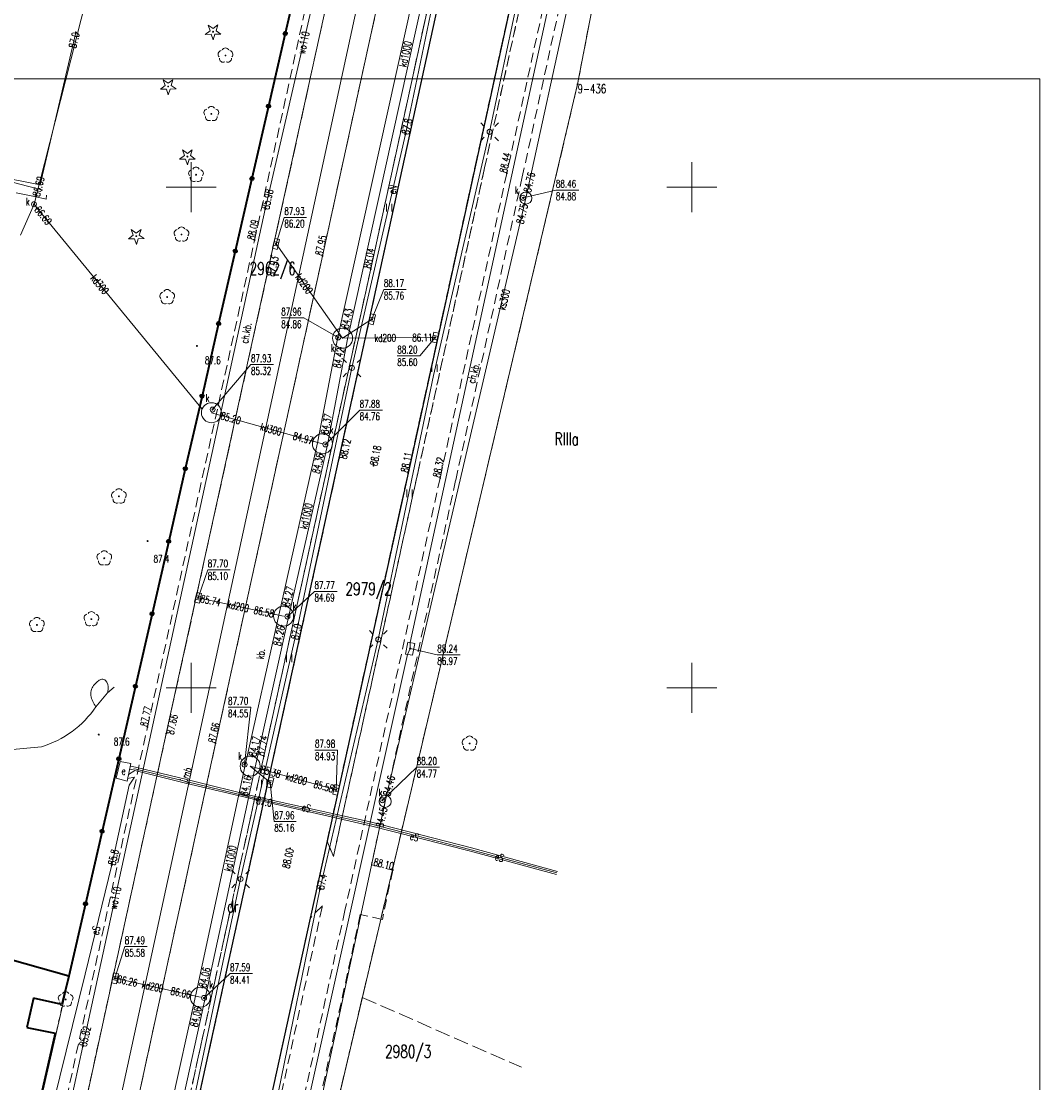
# Model space of a CAD drawing. Header units: metres. Extents: x 7427346 to 7428402, y 5774471 to 5775252.
# Tile 21 of 24: x 7427933 to 7428035, y 5774861 to 5774967. Entities that reach past the tile are written whole.
import ezdxf
from ezdxf.enums import TextEntityAlignment as Align

# ---------------------------------------------------------------- set-up
doc = ezdxf.new("R2010")
doc.units = ezdxf.units.M
doc.header["$MEASUREMENT"] = 0
for name, pattern in [('1', [0]), ('2_14', [1, -1]), ('2_OTKC', [1.5, 1, -0.5]), ('2_OTKG', [1.5, 1, -0.5]), ('2_OTKJ', [2, 1.5, -0.5]), ('2_OTKK', [0]), ('2_OTKU', [2, 1.5, -0.5]), ('2_OTZI', [1.5, 1, -0.5]), ('2_OTZT', [1.5, 1, -0.5]), ('4_SUEP_A', [0]), ('4_SUEU', [0]), ('4_SUKP', [0]), ('4_SUKS', [0]), ('4_SUPK', [0]), ('4_SUTP_A', [0]), ('4_SUWP', [0]), ('GDE', [0]), ('GUK', [2, 1.5, -0.5]), ('GUZ', [1, 0.5, -0.5])]:
    doc.linetypes.add(name, pattern=pattern)
doc.layers.get('0').update_dxf_attribs({"color": 250, "linetype": 'CONTINUOUS', "lineweight": 100})
for name, color, linetype, lineweight in [('Dzialki', 7, 'GDE', 18), ('Kontury', 3, 'GUK', 18), ('Numery_dzialek', 7, 'CONTINUOUS', 13), ('Numery_konturow', 3, 'CONTINUOUS', 13), ('Numery_punktow', 7, 'CONTINUOUS', 9), ('Numery_uzytkow', 3, 'CONTINUOUS', 13), ('OTK_E_T_0', 7, 'CONTINUOUS', 0), ('OTK_E_T_1', 7, 'CONTINUOUS', 0), ('OTK_E_T_3', 7, 'CONTINUOUS', 0), ('OTK_L_0', 7, '2_OTKJ', 18), ('OTK_L_1', 7, '2_OTKK', 25), ('OTK_L_2', 7, '2_OTKC', 18), ('OTK_L_3', 7, '2_OTKG', 18), ('OTK_L_4', 7, '2_OTKU', 18), ('OTO_L_0', 7, 'CONTINUOUS', 35), ('OTR_T_0', 7, 'CONTINUOUS', 18), ('OTR_T_1', 7, 'CONTINUOUS', 18), ('OTZ_L_3', 7, '2_OTZT', 18), ('Podzial_sekcyjny_krzyze', 7, '1', 18), ('Punkty', 7, 'CONTINUOUS', 18), ('ramka', 7, 'CONTINUOUS', 0), ('SUE_E_T_3', 1, 'CONTINUOUS', 0), ('SUE_L_2', 1, '4_SUEU', 18), ('SUE_T_3', 7, 'CONTINUOUS', 18), ('SUEP_E_T_0', 1, 'CONTINUOUS', 0), ('SUEP_L_0', 1, '4_SUEP_A', 18), ('SUER_T_0', 1, 'CONTINUOUS', 18), ('SUP_E_T_1', 7, 'CONTINUOUS', 0), ('SUP_L_1', 7, '4_SUPK', 18), ('SUP_T_4', 7, 'CONTINUOUS', 18), ('SUWP_E_T_0', 5, 'CONTINUOUS', 0), ('SUWP_L_0', 5, '4_SUWP', 18), ('SUWR_T_0', 5, 'CONTINUOUS', 18), ('Uzytki', 3, 'GUZ', 18)]:
    doc.layers.add(name, color=color, linetype=linetype, lineweight=lineweight)
for name, color, linetype, lineweight, true_color in [('OTZ_T_0', 7, 'CONTINUOUS', 18, 0x008000), ('OTZ_T_1', 7, 'CONTINUOUS', 18, 0x008000), ('SUK_E_T_4', 7, 'CONTINUOUS', 0, 0x803300), ('SUK_L_5', 7, '4_SUKS', 18, 0x803300), ('SUK_T_1', 7, 'CONTINUOUS', 18, 0x803300), ('SUK_T_3', 7, 'CONTINUOUS', 18, 0x803300), ('SUKP_E_T_0', 7, 'CONTINUOUS', 0, 0x803300), ('SUKP_L_0', 7, '4_SUKP', 18, 0x803300), ('SUKR_T_0', 7, 'CONTINUOUS', 18, 0x803300), ('SUTP_L_0', 7, '4_SUTP_A', 18, 0xff9100), ('SUTR_T_0', 7, 'CONTINUOUS', 18, 0xff9100)]:
    doc.layers.add(name, color=color, linetype=linetype, lineweight=lineweight, true_color=true_color)
doc.styles.get("Standard").update_dxf_attribs({"font": 'Simplex.SHX', "width": 0.75})

# ---------------------------------------------------------------- blocks, each defined once
blk = doc.blocks.new('GRO')
at = {"linetype": 'Continuous'}
blk.add_circle((0, 0), 0.045, dxfattribs=at)
blk = doc.blocks.new('2_OTRN')
at = {"linetype": 'Continuous'}
blk.add_circle((0, 0), 0.045, dxfattribs=at)
blk = doc.blocks.new('2_OTRS')
at = {"linetype": 'Continuous'}
blk.add_circle((0, 0), 0.045, dxfattribs=at)
blk = doc.blocks.new('2_OTZT')
at = {"linetype": 'Continuous'}
for p, q in [((-0.2625, -0.375), (-0.2625, 0.375)), ((0.2625, -0.375), (0.2625, 0.375))]:
    blk.add_line(p, q, dxfattribs=at)
blk = doc.blocks.new('2_OTZG')
at = {"linetype": 'Continuous'}
for p, q in [((-0.78225, -0.26495), (-0.3012, 0.09375)), ((-0.3012, 0.09375), (-0.4937, 0.6621)), ((-0.4937, 0.6621), (-0.0039, 0.31545)), ((-0.0039, 0.31545), (0.4771, 0.67415)), ((0.4771, 0.67415), (0.2988, 0.1012)), ((0.2988, 0.1012), (0.7886, -0.24545)), ((-0.18225, -0.2575), (-0.78225, -0.26495)), ((0.01025, -0.82585), (-0.18225, -0.2575)), ((0.1886, -0.2529), (0.01025, -0.82585)), ((0.7886, -0.24545), (0.1886, -0.2529))]:
    blk.add_line(p, q, dxfattribs=at)
blk.add_circle((0, 0), 0.045, dxfattribs=at)
blk = doc.blocks.new('2_OTZL')
at = {"linetype": 'Continuous'}
blk.add_circle((0, 0), 0.045, dxfattribs=at)
for centre, start, end in [((-0.36, 0.12), 102.1445, 221.86), ((0, 0.38), 30.1401, 149.8599), ((0.36, 0.12), 318.14, 77.8555), ((-0.22, -0.3), 174.1482, 293.8542), ((0.22, -0.3), 246.1458, 5.8518)]:
    blk.add_arc(centre, 0.375, start, end, dxfattribs=at)
blk = doc.blocks.new('4_SUEO_W')
at = {"linetype": 'Continuous'}
for p, q in [((-0.53035, 0.53035), (-0.8839, 0.8839)), ((0.53035, 0.53035), (0.8839, 0.8839)), ((-0.53035, -0.53035), (-0.8839, -0.8839)), ((0.53035, -0.53035), (0.8839, -0.8839))]:
    blk.add_line(p, q, dxfattribs=at)
blk.add_circle((0, 0), 0.025, dxfattribs=at)
blk = doc.blocks.new('4_SUPP')
at = {"linetype": 'Continuous'}
blk.add_circle((0, 0), 0.25, dxfattribs=at)
blk = doc.blocks.new('4_SUPS')
at = {"linetype": 'Continuous'}
blk.add_circle((0, 0), 0.0625, dxfattribs=at)
blk = doc.blocks.new('4_SUKK')
at = {"linetype": 'Continuous'}
for p, q in [((-0.5, -0.25), (-0.5, 0.25)), ((-0.5, 0.25), (0.5, 0.25)), ((-0.175, 0.25), (-0.175, -0.25)), ((0.175, 0.25), (0.175, -0.25)), ((0.5, 0.25), (0.5, -0.25)), ((0.5, -0.25), (-0.5, -0.25))]:
    blk.add_line(p, q, dxfattribs=at)
blk = doc.blocks.new('4_SUKS')
at = {"linetype": 'Continuous'}
blk.add_circle((0, 0), 0.25, dxfattribs=at)
blk = doc.blocks.new('4_SUPW')
at = {"linetype": 'Continuous'}
blk.add_circle((0, 0), 0.25, dxfattribs=at)

msp = doc.modelspace()

# ---------------------------------------------------------------- linework, layer by layer
at = {"layer": 'Dzialki'}
for p, q in [((7427934.82, 5774821.56), (7427974.08, 5775002.78)), ((7427967.07, 5774998.8), (7427928.05, 5774828.63)), ((7427988.6, 5774960.28), (7427992.05, 5774978.26)), ((7427964.26, 5774857.04), (7427988.6, 5774960.28))]:
    msp.add_line(p, q, dxfattribs=at)
at = {"layer": 'Kontury'}
for p, q in [((7427992.05, 5774978.26), (7427988.6, 5774960.28)), ((7427988.6, 5774960.28), (7427967.1, 5774869.08)), ((7427967.1, 5774869.08), (7427964.26, 5774857.04)), ((7427967.1, 5774869.08), (7427982.99, 5774862.12))]:
    msp.add_line(p, q, dxfattribs=at)
at = {"layer": 'OTK_L_0', "linetype": '2_OTKJ'}
for p, q in [((7427958.01, 5774943.17), (7427967.61, 5774986.87)), ((7427971.72, 5774982.46), (7427963.12, 5774943.12)), ((7427964.79, 5774922.95), (7427977.8, 5774982.56)), ((7427983.34, 5774974.8), (7427971.67, 5774921.46)), ((7427947.52, 5774895.45), (7427958.01, 5774943.17)), ((7427950.42, 5774857.48), (7427964.79, 5774922.95)), ((7427971.67, 5774921.46), (7427963.6, 5774884.7)), ((7427952.44, 5774894.45), (7427938.87, 5774832.23)), ((7427963.6, 5774884.7), (7427961.9, 5774877.02)), ((7427961.9, 5774877.02), (7427957.3, 5774856.04))]:
    msp.add_line(p, q, dxfattribs=at)
at = {"layer": 'OTK_L_0', "linetype": '2_14'}
for p, q in [((7427963.12, 5774943.12), (7427952.44, 5774894.45)), ((7427933.11, 5774829.66), (7427947.52, 5774895.45))]:
    msp.add_line(p, q, dxfattribs=at)
at = {"layer": 'OTK_L_1', "linetype": '2_OTKK'}
for p, q in [((7427964.79, 5774922.95), (7427977.8, 5774982.56)), ((7427983.34, 5774974.8), (7427971.67, 5774921.46)), ((7427950.42, 5774857.48), (7427964.79, 5774922.95)), ((7427971.67, 5774921.46), (7427961.9, 5774877.02)), ((7427961.9, 5774877.02), (7427957.3, 5774856.04))]:
    msp.add_line(p, q, dxfattribs=at)
at = {"layer": 'OTK_L_2', "linetype": '2_OTKC'}
for p, q in [((7427992.52, 5775001.52), (7427981.53, 5774951.37)), ((7427956.33, 5774944.69), (7427966.24, 5774989.82)), ((7427988.4, 5774975.38), (7427983.08, 5774951.04)), ((7427981.53, 5774951.37), (7427974.87, 5774920.96)), ((7427983.08, 5774951.04), (7427976.42, 5774920.7)), ((7427945.64, 5774896.08), (7427956.33, 5774944.69)), ((7427974.87, 5774920.96), (7427965.36, 5774877.76)), ((7427976.42, 5774920.7), (7427968, 5774882.32)), ((7427930.86, 5774828.32), (7427945.64, 5774896.08)), ((7427947.52, 5774895.45), (7427933.11, 5774829.66)), ((7427968, 5774882.32), (7427970.14, 5774881.81)), ((7427970.14, 5774881.81), (7427969.1, 5774876.88)), ((7427965.36, 5774877.76), (7427954.71, 5774829.18)), ((7427966.9, 5774877.36), (7427957.03, 5774832.25)), ((7427969.1, 5774876.88), (7427966.9, 5774877.36))]:
    msp.add_line(p, q, dxfattribs=at)
at = {"layer": 'OTK_L_2', "linetype": '2_14'}
for p, q in [((7427967.61, 5774986.87), (7427958.01, 5774943.17)), ((7427958.01, 5774943.17), (7427947.52, 5774895.45))]:
    msp.add_line(p, q, dxfattribs=at)
at = {"layer": 'OTK_L_3', "linetype": '2_OTKG'}
for p, q in [((7427992.52, 5775001.52), (7427981.53, 5774951.37)), ((7427979.31, 5774951.93), (7427984.63, 5774976.22)), ((7427972.63, 5774921.44), (7427979.31, 5774951.93)), ((7427981.53, 5774951.37), (7427974.87, 5774920.96)), ((7427964.21, 5774883.15), (7427972.63, 5774921.44)), ((7427974.87, 5774920.96), (7427965.36, 5774877.76)), ((7427961.9, 5774877.02), (7427963.6, 5774884.7)), ((7427963.6, 5774884.7), (7427964.21, 5774883.15)), ((7427953.27, 5774833.15), (7427963.11, 5774878.24)), ((7427965.36, 5774877.76), (7427954.71, 5774829.18)), ((7427963.11, 5774878.24), (7427961.9, 5774877.02))]:
    msp.add_line(p, q, dxfattribs=at)
at = {"layer": 'OTK_L_4', "linetype": '2_14'}
for p, q in [((7427963.12, 5774943.12), (7427971.72, 5774982.46)), ((7427967.94, 5774941.84), (7427957.26, 5774893.16)), ((7427938.87, 5774832.23), (7427952.44, 5774894.45))]:
    msp.add_line(p, q, dxfattribs=at)
at = {"layer": 'OTK_L_4', "linetype": '2_OTKU'}
for p, q in [((7427967.94, 5774941.84), (7427976.57, 5774981.4)), ((7427952.44, 5774894.45), (7427963.12, 5774943.12)), ((7427957.26, 5774893.16), (7427943.76, 5774831.25))]:
    msp.add_line(p, q, dxfattribs=at)
at = {"layer": 'OTO_L_0'}
for p, q in [((7427961.06, 5774972.58), (7427959.4, 5774965.34)), ((7427959.4, 5774965.34), (7427957.73, 5774958.1)), ((7427957.73, 5774958.1), (7427956.07, 5774950.86)), ((7427956.07, 5774950.86), (7427954.41, 5774943.62)), ((7427954.41, 5774943.62), (7427952.75, 5774936.38)), ((7427952.75, 5774936.38), (7427951.09, 5774929.14)), ((7427951.09, 5774929.14), (7427949.42, 5774921.89)), ((7427949.42, 5774921.89), (7427947.76, 5774914.65)), ((7427947.76, 5774914.65), (7427946.1, 5774907.41)), ((7427946.1, 5774907.41), (7427944.44, 5774900.17)), ((7427944.44, 5774900.17), (7427942.78, 5774892.93)), ((7427942.78, 5774892.93), (7427941.11, 5774885.69)), ((7427941.11, 5774885.69), (7427939.45, 5774878.45)), ((7427939.45, 5774878.45), (7427937.79, 5774871.21)), ((7427937.79, 5774871.21), (7427930.57, 5774873.25)), ((7427937.79, 5774871.21), (7427937.09, 5774868.38)), ((7427934.26, 5774869.01), (7427933.58, 5774866.1)), ((7427937.09, 5774868.38), (7427934.26, 5774869.01)), ((7427933.58, 5774866.1), (7427936.41, 5774865.51)), ((7427936.41, 5774865.51), (7427934.75, 5774858.2))]:
    msp.add_line(p, q, dxfattribs=at)
for centre in [(7427959.4, 5774965.34), (7427957.73, 5774958.1), (7427956.07, 5774950.86), (7427954.41, 5774943.62), (7427952.75, 5774936.38), (7427951.09, 5774929.14), (7427949.42, 5774921.89), (7427947.76, 5774914.65), (7427946.1, 5774907.41), (7427944.44, 5774900.17), (7427942.78, 5774892.93), (7427941.11, 5774885.69), (7427939.45, 5774878.45)]:
    msp.add_circle(centre, 0.17, dxfattribs=at)
at = {"layer": 'OTZ_L_3', "linetype": '2_OTZI'}
for p, q in [((7427964.79, 5774922.95), (7427977.8, 5774982.56)), ((7427984.63, 5774976.22), (7427979.31, 5774951.93)), ((7427971.67, 5774921.46), (7427983.34, 5774974.8)), ((7427979.31, 5774951.93), (7427972.63, 5774921.44)), ((7427967.94, 5774941.84), (7427957.26, 5774893.16)), ((7427950.42, 5774857.48), (7427964.79, 5774922.95)), ((7427963.59, 5774884.72), (7427971.67, 5774921.46)), ((7427972.63, 5774921.44), (7427964.21, 5774883.15)), ((7427943.76, 5774831.25), (7427957.26, 5774893.16)), ((7427964.21, 5774883.15), (7427963.59, 5774884.72))]:
    msp.add_line(p, q, dxfattribs=at)
at = {"layer": 'OTZ_L_3', "linetype": '2_14'}
msp.add_line((7427967.94, 5774941.84), (7427976.57, 5774981.4), dxfattribs=at)
at = {"layer": 'Podzial_sekcyjny_krzyze'}
for p, q in [((7427950, 5774947.5), (7427950, 5774952.5)), ((7428000, 5774947.5), (7428000, 5774952.5)), ((7427947.5, 5774950), (7427952.5, 5774950)), ((7427997.5, 5774950), (7428002.5, 5774950)), ((7427950, 5774897.5), (7427950, 5774902.5)), ((7428000, 5774897.5), (7428000, 5774902.5)), ((7427947.5, 5774900), (7427952.5, 5774900)), ((7427997.5, 5774900), (7428002.5, 5774900))]:
    msp.add_line(p, q, dxfattribs=at)
at = {"layer": 'ramka', "linetype": 'Continuous'}
msp.add_lwpolyline([(7427737.76, 5774960.82), (7428034.76, 5774960.82), (7428034.76, 5774750.82), (7427737.76, 5774750.82), (7427737.76, 5774960.82)], dxfattribs=at)
at = {"layer": 'SUE_L_2', "linetype": '4_SUEU'}
for p, q in [((7427942.53, 5774890.98), (7427942.93, 5774892.66)), ((7427943.98, 5774892.44), (7427942.93, 5774892.66)), ((7427943.6, 5774890.7), (7427943.98, 5774892.44)), ((7427943.6, 5774890.7), (7427942.53, 5774890.98))]:
    msp.add_line(p, q, dxfattribs=at)
at = {"layer": 'SUEP_L_0', "linetype": '4_SUEP_A'}
for p, q in [((7427971.4, 5774955.29), (7427977.08, 5774982.38)), ((7427979.81, 5774955.53), (7427984.38, 5774977.07)), ((7427934.91, 5774950.24), (7427938.5, 5774965.45)), ((7427966.06, 5774931.95), (7427971.4, 5774955.29)), ((7427974.22, 5774931.19), (7427979.81, 5774955.53)), ((7427925.42, 5774952.08), (7427934.91, 5774950.24)), ((7427960.69, 5774906.38), (7427966.06, 5774931.95)), ((7427968.69, 5774904.84), (7427974.22, 5774931.19)), ((7427954.94, 5774880.92), (7427960.69, 5774906.38)), ((7427962.87, 5774879.88), (7427968.69, 5774904.84)), ((7427942.3, 5774900.08), (7427941.64, 5774899.51)), ((7427941.64, 5774899.51), (7427940.49, 5774898.12)), ((7427931.06, 5774893.76), (7427935.05, 5774894.12)), ((7427944.38, 5774891.76), (7427943.75, 5774891.37)), ((7427943.85, 5774891.83), (7427944.39, 5774891.91)), ((7427943.93, 5774892.19), (7427944.44, 5774892.08)), ((7427949.45, 5774890.48), (7427944.38, 5774891.76)), ((7427944.39, 5774891.91), (7427949.51, 5774890.67)), ((7427944.44, 5774892.08), (7427949.56, 5774890.87)), ((7427942.07, 5774882.32), (7427943.82, 5774890.28)), ((7427944.33, 5774891.08), (7427943.66, 5774890.95)), ((7427943.82, 5774890.28), (7427944.33, 5774891.08)), ((7427956.53, 5774888.81), (7427949.45, 5774890.48)), ((7427949.51, 5774890.67), (7427956.5, 5774888.96)), ((7427949.56, 5774890.87), (7427956.52, 5774889.11)), ((7427956.52, 5774889.11), (7427967.87, 5774886.63)), ((7427956.5, 5774888.96), (7427967.87, 5774886.44)), ((7427967.8, 5774886.27), (7427956.53, 5774888.81)), ((7427977.9, 5774883.7), (7427967.8, 5774886.27)), ((7427967.87, 5774886.63), (7427978.01, 5774884.02)), ((7427967.87, 5774886.44), (7427977.96, 5774883.84)), ((7427977.96, 5774883.84), (7427986.54, 5774881.54)), ((7427978.01, 5774884.02), (7427986.58, 5774881.68)), ((7427986.49, 5774881.38), (7427977.9, 5774883.7)), ((7427939.42, 5774871.41), (7427942.07, 5774882.32)), ((7427949.27, 5774854.16), (7427954.94, 5774880.92)), ((7427957.52, 5774853.77), (7427962.87, 5774879.88)), ((7427936.26, 5774858.6), (7427939.42, 5774871.41))]:
    msp.add_line(p, q, dxfattribs=at)
for centre, radius, start, end in [((7427941.11, 5774900.38), 0.49, 46.8156, 138.0924), ((7427941.51, 5774899.41), 1.52, 162.2797, 209.885), ((7427941.9, 5774899.06), 2.01, 124.9105, 156.2882), ((7427940.7, 5774900.05), 1.02, 352.1567, 42.63), ((7427940.75, 5774899.87), 0.96, 337.8635, 2.284), ((7427943.11, 5774899.95), 3.2, 204.051, 214.972), ((7427932.17, 5774903.74), 10.04, 286.677, 325.9766)]:
    msp.add_arc(centre, radius, start, end, dxfattribs=at)
at = {"layer": 'SUK_L_5', "linetype": '4_SUKS'}
msp.add_circle((7427983.43, 5774948.91), 0.6, dxfattribs=at)
at = {"layer": 'SUKP_L_0', "linetype": '4_SUKP'}
for p, q in [((7427995.58, 5775004.69), (7427983.43, 5774948.91)), ((7427964.64, 5774935.02), (7427975.74, 5774985.23)), ((7427976.5, 5774984.05), (7427965.62, 5774934.82)), ((7427940.23, 5774971.5), (7427934.31, 5774948.3)), ((7427932.53, 5774949.45), (7427934.35, 5774949.07)), ((7427934.35, 5774949.07), (7427935.52, 5774948.82)), ((7427935.52, 5774948.82), (7427935.57, 5774949.19)), ((7427983.43, 5774948.91), (7427969.38, 5774888.67)), ((7427934.31, 5774948.3), (7427934.59, 5774947.95)), ((7427934.59, 5774947.95), (7427951.1, 5774927.85)), ((7427965.13, 5774934.92), (7427958.48, 5774944.34)), ((7427965.13, 5774934.92), (7427968.06, 5774936.81)), ((7427962.63, 5774924.48), (7427964.64, 5774935.02)), ((7427965.62, 5774934.82), (7427963.61, 5774924.28)), ((7427965.13, 5774934.92), (7427974.38, 5774934.99)), ((7427963.12, 5774924.38), (7427952.03, 5774927.48)), ((7427958.75, 5774907.28), (7427962.63, 5774924.48)), ((7427963.61, 5774924.28), (7427959.73, 5774907.06)), ((7427959.24, 5774907.17), (7427950.7, 5774908.99)), ((7427955.41, 5774892.3), (7427958.75, 5774907.28)), ((7427959.73, 5774907.06), (7427956.39, 5774892.08)), ((7427950.44, 5774869.23), (7427955.41, 5774892.3)), ((7427956.39, 5774892.08), (7427951.42, 5774869.01)), ((7427964.49, 5774889.83), (7427955.9, 5774892.19)), ((7427957.9, 5774890.56), (7427955.9, 5774892.19)), ((7427969.38, 5774888.67), (7427956.17, 5774826.95)), ((7427950.93, 5774869.12), (7427942.39, 5774871)), ((7427943.17, 5774836.51), (7427950.44, 5774869.23)), ((7427951.42, 5774869.01), (7427944.15, 5774836.31))]:
    msp.add_line(p, q, dxfattribs=at)
at = {"layer": 'SUKR_T_0', "linetype": 'Continuous', "lineweight": 0}
for p, q in [((7427983.15, 5774948.94), (7427986.43, 5774949.72)), ((7427986.43, 5774949.72), (7427988.71, 5774949.72)), ((7427934.31, 5774948.3), (7427932.95, 5774945.2)), ((7427958.48, 5774944.34), (7427959.31, 5774946.99)), ((7427959.31, 5774946.99), (7427961.53, 5774946.99)), ((7427968.06, 5774936.81), (7427969.25, 5774939.8)), ((7427969.25, 5774939.8), (7427971.47, 5774939.8)), ((7427959, 5774936.94), (7427961.25, 5774936.94)), ((7427964.69, 5774935), (7427961.25, 5774936.94)), ((7427974.38, 5774934.99), (7427972.85, 5774933.15)), ((7427970.59, 5774933.15), (7427972.85, 5774933.15)), ((7427952.15, 5774927.8), (7427955.98, 5774932.28)), ((7427955.98, 5774932.28), (7427958.23, 5774932.28)), ((7427963.41, 5774924.32), (7427966.84, 5774927.74)), ((7427966.84, 5774927.74), (7427969.1, 5774927.74)), ((7427950.7, 5774908.99), (7427951.66, 5774911.8)), ((7427951.66, 5774911.8), (7427953.91, 5774911.8)), ((7427959.62, 5774907.13), (7427962.32, 5774909.64)), ((7427962.32, 5774909.64), (7427964.58, 5774909.64)), ((7427953.69, 5774898.07), (7427955.97, 5774898.07)), ((7427955.34, 5774892.34), (7427955.97, 5774898.07)), ((7427962.37, 5774893.8), (7427964.62, 5774893.8)), ((7427964.49, 5774889.83), (7427964.62, 5774893.8)), ((7427969.1, 5774888.79), (7427972.53, 5774892.07)), ((7427972.53, 5774892.07), (7427974.81, 5774892.07)), ((7427957.9, 5774890.56), (7427958.3, 5774886.65)), ((7427958.3, 5774886.65), (7427960.5, 5774886.65)), ((7427942.39, 5774871), (7427943.37, 5774874.17)), ((7427943.37, 5774874.17), (7427945.62, 5774874.17)), ((7427951.29, 5774869.04), (7427953.89, 5774871.47)), ((7427953.89, 5774871.47), (7427956.12, 5774871.47))]:
    msp.add_line(p, q, dxfattribs=at)
at = {"layer": 'SUP_L_1', "linetype": '4_SUPK'}
for p, q in [((7427971.66, 5774904.58), (7427971.42, 5774903.37)), ((7427972.36, 5774904.45), (7427971.66, 5774904.58)), ((7427972.11, 5774903.28), (7427972.36, 5774904.45)), ((7427971.42, 5774903.37), (7427972.11, 5774903.28))]:
    msp.add_line(p, q, dxfattribs=at)
for centre, radius in [((7427965.13, 5774934.92), 1), ((7427952.03, 5774927.48), 1), ((7427963.12, 5774924.38), 1), ((7427959.24, 5774907.17), 1), ((7427955.9, 5774892.19), 1), ((7427969.38, 5774888.67), 0.6), ((7427950.93, 5774869.12), 1)]:
    msp.add_circle(centre, radius, dxfattribs=at)
at = {"layer": 'SUTP_L_0', "linetype": '4_SUTP_A'}
for p, q in [((7427971.87, 5774904.54), (7427990.55, 5774990.44)), ((7427971.88, 5774903.94), (7427971.87, 5774904.54)), ((7427952.54, 5774817.5), (7427971.61, 5774903.34)), ((7427971.61, 5774903.34), (7427971.88, 5774903.94))]:
    msp.add_line(p, q, dxfattribs=at)
at = {"layer": 'SUTR_T_0', "linetype": 'Continuous', "lineweight": 0}
for p, q in [((7427971.88, 5774903.94), (7427974.59, 5774903.3)), ((7427974.59, 5774903.3), (7427976.87, 5774903.3))]:
    msp.add_line(p, q, dxfattribs=at)
at = {"layer": 'SUWP_L_0', "linetype": '4_SUWP'}
for p, q in [((7427957.41, 5774947.81), (7427963.26, 5774973.22)), ((7427916.14, 5774954.68), (7427935.18, 5774949.69)), ((7427939.19, 5774864.22), (7427957.41, 5774947.81)), ((7427931.94, 5774830.63), (7427939.19, 5774864.22))]:
    msp.add_line(p, q, dxfattribs=at)
at = {"layer": 'Uzytki'}
for p, q in [((7427928.05, 5774828.63), (7427964.84, 5774989.04)), ((7427992.05, 5774978.26), (7427988.6, 5774960.28)), ((7427988.6, 5774960.28), (7427964.26, 5774857.04))]:
    msp.add_line(p, q, dxfattribs=at)

# ---------------------------------------------------------------- block references
at = {"layer": 'OTR_T_0'}
for p in [(7427981.53, 5774951.37), (7427956.33, 5774944.69), (7427958.01, 5774943.17), (7427963.12, 5774943.12), (7427967.94, 5774941.84), (7427964.79, 5774922.95), (7427968.22, 5774922.2), (7427971.67, 5774921.46), (7427974.87, 5774920.96), (7427945.64, 5774896.08), (7427947.52, 5774895.45), (7427952.44, 5774894.45), (7427957.26, 5774893.16), (7427959.89, 5774883.97), (7427970.14, 5774881.81)]:
    msp.add_blockref('2_OTRS', p, dxfattribs=at)
at = {"layer": 'OTR_T_1'}
for p in [(7427950.58, 5774934.15), (7427945.65, 5774914.66), (7427940.77, 5774895.34)]:
    msp.add_blockref('2_OTRN', p, dxfattribs=at)
at = {"layer": 'OTZ_L_3'}
for p in [(7427969.79, 5774947.95), (7427974.31, 5774931.93), (7427971.81, 5774919.43), (7427959.79, 5774902.95), (7427957.29, 5774890.45)]:
    msp.add_blockref('2_OTZT', p, dxfattribs=at)
at = {"layer": 'OTZ_T_0'}
for p in [(7427953.43, 5774963.15), (7427952.02, 5774957.32), (7427950.49, 5774951.25), (7427949.04, 5774945.28), (7427947.61, 5774939.03), (7427942.79, 5774919.13), (7427941.33, 5774912.95), (7427940.04, 5774906.87), (7427934.6, 5774906.29), (7427977.81, 5774894.45), (7427937.47, 5774868.9)]:
    msp.add_blockref('2_OTZL', p, dxfattribs=at)
at = {"layer": 'OTZ_T_1'}
for p in [(7427952.19, 5774965.53), (7427947.71, 5774960.06), (7427949.63, 5774953.06), (7427944.52, 5774945.11)]:
    msp.add_blockref('2_OTZG', p, dxfattribs=at)
at = {"layer": 'Punkty'}
msp.add_blockref('GRO', (7427988.6, 5774960.28), dxfattribs=at)
at = {"layer": 'SUE_T_3'}
for name, p in [('4_SUEO_W', (7427979.81, 5774955.53)), ('4_SUPP', (7427979.81, 5774955.53)), ('4_SUEO_W', (7427966.06, 5774931.95)), ('4_SUPP', (7427966.06, 5774931.95)), ('4_SUEO_W', (7427968.69, 5774904.84)), ('4_SUPP', (7427968.69, 5774904.84)), ('4_SUEO_W', (7427954.94, 5774880.92)), ('4_SUPP', (7427954.94, 5774880.92))]:
    msp.add_blockref(name, p, dxfattribs=at)
at = {"layer": 'SUER_T_0'}
for p in [(7427938.5, 5774965.45), (7427971.4, 5774955.29), (7427960.69, 5774906.38), (7427956.53, 5774888.81), (7427942.07, 5774882.32), (7427962.87, 5774879.88)]:
    msp.add_blockref('4_SUPS', p, dxfattribs=at)
at = {"layer": 'SUK_T_1'}
for p, rotation in [((7427958.48, 5774944.34), 256.7325326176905), ((7427968.06, 5774936.81), 257.5185644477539), ((7427974.38, 5774934.99), 257.5805347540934), ((7427950.7, 5774908.99), 257.6371023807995), ((7427957.9, 5774890.56), 256.4332200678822), ((7427964.49, 5774889.83), 258.4225741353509), ((7427942.39, 5774871), 258.2544763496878)]:
    msp.add_blockref('4_SUKK', p, dxfattribs=dict(at, rotation=rotation))
at = {"layer": 'SUK_T_3'}
msp.add_blockref('4_SUKS', (7427934.31, 5774948.3), dxfattribs=at)
at = {"layer": 'SUKR_T_0'}
for p in [(7427983.56, 5774949.5), (7427934.51, 5774949.1), (7427983.15, 5774948.94), (7427934.31, 5774948.3), (7427934.59, 5774947.95), (7427983.29, 5774948.33), (7427958.48, 5774944.34), (7427968.06, 5774936.81), (7427965.35, 5774935.9), (7427964.69, 5774935), (7427974.11, 5774934.99), (7427974.38, 5774934.99), (7427964.94, 5774933.94), (7427952.15, 5774927.8), (7427952.99, 5774927.21), (7427963.31, 5774925.36), (7427962.16, 5774924.65), (7427963.41, 5774924.32), (7427962.9, 5774923.4), (7427950.7, 5774908.99), (7427950.96, 5774908.93), (7427959.46, 5774908.15), (7427958.26, 5774907.38), (7427959.62, 5774907.13), (7427959.02, 5774906.19), (7427955.34, 5774892.34), (7427956.12, 5774893.17), (7427955.69, 5774891.21), (7427956.98, 5774891.89), (7427957.9, 5774890.56), (7427964.23, 5774889.9), (7427964.49, 5774889.83), (7427969.52, 5774889.25), (7427969.1, 5774888.79), (7427969.25, 5774888.08), (7427942.39, 5774871), (7427942.65, 5774870.94), (7427951.14, 5774870.1), (7427949.95, 5774869.33), (7427951.29, 5774869.04), (7427950.71, 5774868.14)]:
    msp.add_blockref('4_SUPS', p, dxfattribs=at)
at = {"layer": 'SUP_T_4'}
for p in [(7427983.15, 5774948.95), (7427964.69, 5774935), (7427952.15, 5774927.8), (7427963.41, 5774924.32), (7427959.62, 5774907.13), (7427955.34, 5774892.34), (7427969.1, 5774888.79), (7427951.29, 5774869.04)]:
    msp.add_blockref('4_SUPW', p, dxfattribs=at)
at = {"layer": 'SUTR_T_0'}
msp.add_blockref('4_SUPS', (7427971.88, 5774903.94), dxfattribs=at)
at = {"layer": 'SUWR_T_0'}
for p in [(7427957.41, 5774947.81), (7427939.19, 5774864.22)]:
    msp.add_blockref('4_SUPS', p, dxfattribs=at)

# ---------------------------------------------------------------- texts
at = {"layer": 'Numery_dzialek', "width": 0.7}
for s, p in [('2962/6', (7427955.84, 5774942.5)), ('2979/2', (7427965.42, 5774910.53)), ('2980/3', (7427969.38, 5774864.33))]:
    msp.add_text(s, height=1.26, dxfattribs=at).set_placement(p, align=Align.TOP_LEFT)
at = {"layer": 'Numery_konturow', "width": 0.7}
msp.add_text('RIIIa', height=1.26, dxfattribs=at).set_placement((7427986.3, 5774925.49), align=Align.TOP_LEFT)
at = {"layer": 'Numery_punktow', "width": 0.7}
msp.add_text('9-436', height=0.9, dxfattribs=at).set_placement((7427988.6, 5774960.28), align=Align.TOP_LEFT)
at = {"layer": 'Numery_uzytkow', "width": 0.7}
msp.add_text('dr', height=1.17, dxfattribs=at).set_placement((7427953.6, 5774877.6))
at = {"layer": 'OTK_E_T_0', "lineweight": 9, "width": 0.7}
msp.add_text('j.mb.', height=0.75, rotation=70.1448, dxfattribs=at).set_placement((7427949.62, 5774891.38), align=Align.MIDDLE)
at = {"layer": 'OTK_E_T_1', "lineweight": 9, "width": 0.7}
for rotation, p in [(79.8245, (7427955.49, 5774935.44)), (75.6507, (7427978.22, 5774931.45))]:
    msp.add_text('ch.kb.', height=0.75, rotation=rotation, dxfattribs=at).set_placement(p, align=Align.MIDDLE)
at = {"layer": 'OTK_E_T_3', "lineweight": 9, "width": 0.7}
msp.add_text('kb.', height=0.75, rotation=84.144, dxfattribs=at).set_placement((7427956.95, 5774903.39), align=Align.MIDDLE)
at = {"layer": 'OTR_T_0', "lineweight": 9, "width": 0.7}
for s, rotation, p in [('88.44', 77.6395, (7427981.53, 5774951.37)), ('88.09', 77.6151, (7427956.33, 5774944.69)), ('87.95', 77.6687, (7427963.12, 5774943.12)), ('88.04', 77.6937, (7427967.94, 5774941.84)), ('88.11', 77.659, (7427971.67, 5774921.46)), ('88.32', 77.6469, (7427974.87, 5774920.96)), ('87.77', 77.5973, (7427945.64, 5774896.08)), ('87.66', 77.6233, (7427952.44, 5774894.45)), ('87.74', 77.6563, (7427957.26, 5774893.16))]:
    msp.add_text(s, height=0.75, rotation=rotation, dxfattribs=at).set_placement(p)
msp.add_text('87.93', height=0.75, rotation=77.6022, dxfattribs=at).set_placement((7427958.01, 5774943.17), align=Align.TOP_RIGHT)
for s, rotation, p in [('88.12', 77.6881, (7427964.79, 5774922.95)), ('87.66', 77.6022, (7427947.52, 5774895.45))]:
    msp.add_text(s, height=0.75, rotation=rotation, dxfattribs=at).set_placement(p, align=Align.TOP_LEFT)
msp.add_text('88.18', height=0.75, rotation=78.3871, dxfattribs=at).set_placement((7427968.22, 5774922.2), align=Align.MIDDLE_LEFT)
msp.add_text('88.00', height=0.75, rotation=77.535, dxfattribs=at).set_placement((7427959.89, 5774883.97), align=Align.MIDDLE_RIGHT)
msp.add_text('88.10', height=0.75, rotation=346.5954, dxfattribs=at).set_placement((7427970.14, 5774881.81), align=Align.RIGHT)
at = {"layer": 'OTR_T_1', "lineweight": 9, "width": 0.7}
for s, p in [('87.6', (7427951.38, 5774933.09)), ('87.4', (7427946.25, 5774913.27)), ('87.6', (7427942.28, 5774895.01))]:
    msp.add_text(s, height=0.75, dxfattribs=at).set_placement(p, align=Align.TOP_LEFT)
at = {"layer": 'SUE_E_T_3', "lineweight": 9, "width": 0.7}
msp.add_text('e', height=0.75, dxfattribs=at).set_placement((7427943.26, 5774891.7), align=Align.MIDDLE)
at = {"layer": 'SUEP_E_T_0', "lineweight": 9, "width": 0.7}
for s, rotation, p in [('eN', 77.113, (7427970.14, 5774949.78)), ('eS', 347.67, (7427961.51, 5774888.02)), ('eS', 345.72, (7427972.31, 5774885.12)), ('eS', 344.99, (7427980.81, 5774883.08)), ('eS', 76.35, (7427940.48, 5774875.78))]:
    msp.add_text(s, height=0.75, rotation=rotation, dxfattribs=at).set_placement(p, align=Align.MIDDLE)
at = {"layer": 'SUER_T_0', "lineweight": 9, "width": 0.7}
for rotation, p in [(76.72, (7427938.5, 5774965.45)), (77.0506, (7427960.69, 5774906.38))]:
    msp.add_text('87.0', height=0.75, rotation=rotation, dxfattribs=at).set_placement(p, align=Align.MIDDLE_RIGHT)
for s, rotation, p in [('87.8', 78.1583, (7427971.4, 5774955.29)), ('87.0', 347.67, (7427956.53, 5774888.81)), ('85.8', 77.6, (7427942.07, 5774882.32)), ('87.4', 76.8747, (7427962.87, 5774879.88))]:
    msp.add_text(s, height=0.75, rotation=rotation, dxfattribs=at).set_placement(p, align=Align.MIDDLE_LEFT)
at = {"layer": 'SUK_E_T_4', "lineweight": 9, "width": 0.7}
msp.add_text('k', height=0.75, dxfattribs=at).set_placement((7427933.5, 5774948.19))
at = {"layer": 'SUKP_E_T_0', "lineweight": 9, "width": 0.7}
for s, rotation, p in [('kd1000', 77.5359, (7427971.4, 5774963.3)), ('kd300', 309.39, (7427940.88, 5774940.29)), ('kd200', 305.22, (7427961.29, 5774940.36)), ('ks300', 76.6763, (7427981.25, 5774938.77)), ('kd200', 0.4336, (7427969.39, 5774934.95)), ('kd300', 344.3827, (7427957.98, 5774925.82)), ('kd1000', 77.2951, (7427961.49, 5774917.16)), ('kd200', 347.9694, (7427954.7, 5774908.14)), ('kd200', 344.6377, (7427960.52, 5774890.92)), ('kd1000', 77.8425, (7427953.91, 5774882.97)), ('kd200', 347.58, (7427946.17, 5774870.17))]:
    msp.add_text(s, height=0.75, rotation=rotation, dxfattribs=at).set_placement(p, align=Align.MIDDLE)
at = {"layer": 'SUKR_T_0', "lineweight": 9, "width": 0.7}
for s, rotation, p in [('86.69', 75.82, (7427934.51, 5774949.1)), ('84.76', 77.5371, (7427983.56, 5774949.5)), ('86.69', 309.46, (7427934.59, 5774947.95)), ('84.43', 77.5359, (7427965.35, 5774935.9)), ('85.20', 344.3827, (7427952.99, 5774927.21)), ('84.37', 79.2032, (7427963.31, 5774925.36)), ('85.74', 347.9694, (7427950.96, 5774908.93)), ('84.27', 77.2951, (7427959.46, 5774908.15)), ('84.17', 77.4307, (7427956.12, 5774893.17)), ('85.38', 344.6377, (7427956.98, 5774891.89)), ('84.46', 75.6778, (7427969.52, 5774889.25)), ('86.26', 347.5849, (7427942.65, 5774870.94)), ('84.06', 77.8425, (7427951.14, 5774870.1))]:
    msp.add_text(s, height=0.75, rotation=rotation, dxfattribs=at).set_placement(p, align=Align.MIDDLE_LEFT)
for s, p in [('88.46', (7427986.43, 5774950.72)), ('84.88', (7427986.43, 5774949.47)), ('87.93', (7427959.31, 5774947.99)), ('86.20', (7427959.31, 5774946.74)), ('88.17', (7427969.25, 5774940.8)), ('85.76', (7427969.25, 5774939.55)), ('87.96', (7427959, 5774937.94)), ('84.86', (7427959, 5774936.69)), ('88.20', (7427970.59, 5774934.15)), ('87.93', (7427955.98, 5774933.28)), ('85.60', (7427970.59, 5774932.9)), ('85.32', (7427955.98, 5774932.03)), ('87.88', (7427966.84, 5774928.74)), ('84.76', (7427966.84, 5774927.49)), ('87.70', (7427951.66, 5774912.8)), ('85.10', (7427951.66, 5774911.55)), ('87.77', (7427962.32, 5774910.64)), ('84.69', (7427962.32, 5774909.39)), ('87.70', (7427953.69, 5774899.07)), ('84.55', (7427953.69, 5774897.82)), ('87.98', (7427962.37, 5774894.8)), ('84.93', (7427962.37, 5774893.55)), ('88.20', (7427972.53, 5774893.07)), ('84.77', (7427972.53, 5774891.82)), ('87.96', (7427958.3, 5774887.65)), ('85.16', (7427958.3, 5774886.4)), ('87.49', (7427943.37, 5774875.17)), ('85.58', (7427943.37, 5774873.92)), ('87.59', (7427953.89, 5774872.47)), ('84.41', (7427953.89, 5774871.22))]:
    msp.add_text(s, height=0.75, dxfattribs=at).set_placement(p, align=Align.TOP_LEFT)
for s, rotation, p in [('84.75', 76.8332, (7427983.29, 5774948.33)), ('86.11', 0.4336, (7427974.11, 5774934.99)), ('84.42', 79.2032, (7427964.94, 5774933.94)), ('84.97', 344.3827, (7427962.16, 5774924.65)), ('84.36', 77.2951, (7427962.9, 5774923.4)), ('86.58', 347.9694, (7427958.26, 5774907.38)), ('84.26', 77.4307, (7427959.02, 5774906.19)), ('84.16', 77.8425, (7427955.69, 5774891.21)), ('85.58', 344.6377, (7427964.23, 5774889.9)), ('84.45', 77.9192, (7427969.25, 5774888.08)), ('86.06', 347.5849, (7427949.95, 5774869.33)), ('84.06', 77.4693, (7427950.71, 5774868.14))]:
    msp.add_text(s, height=0.75, rotation=rotation, dxfattribs=at).set_placement(p, align=Align.MIDDLE_RIGHT)
at = {"layer": 'SUP_E_T_1', "lineweight": 9, "width": 0.7}
for p in [(7427982.33, 5774949.33), (7427963.96, 5774933.57), (7427951.44, 5774928.58), (7427963.83, 5774925.41), (7427960.14, 5774907.8), (7427954.7, 5774892.83), (7427968.73, 5774889.18), (7427951.82, 5774869.99)]:
    msp.add_text('k', height=0.75, dxfattribs=at).set_placement(p)
at = {"layer": 'SUTR_T_0', "lineweight": 9, "width": 0.7}
for s, p in [('88.24', (7427974.59, 5774904.3)), ('86.97', (7427974.59, 5774903.05))]:
    msp.add_text(s, height=0.75, dxfattribs=at).set_placement(p, align=Align.TOP_LEFT)
at = {"layer": 'SUWP_E_T_0', "lineweight": 9, "width": 0.7}
for rotation, p in [(77.035, (7427961.23, 5774964.42)), (77.7036, (7427942.42, 5774879.03))]:
    msp.add_text('wo110', height=0.75, rotation=rotation, dxfattribs=at).set_placement(p, align=Align.MIDDLE)
at = {"layer": 'SUWR_T_0', "lineweight": 9, "width": 0.7}
for s, rotation, p in [('85.98', 77.035, (7427957.41, 5774947.81)), ('85.82', 77.7036, (7427939.19, 5774864.22))]:
    msp.add_text(s, height=0.75, rotation=rotation, dxfattribs=at).set_placement(p, align=Align.MIDDLE_LEFT)

doc.saveas('drawing.dxf')
